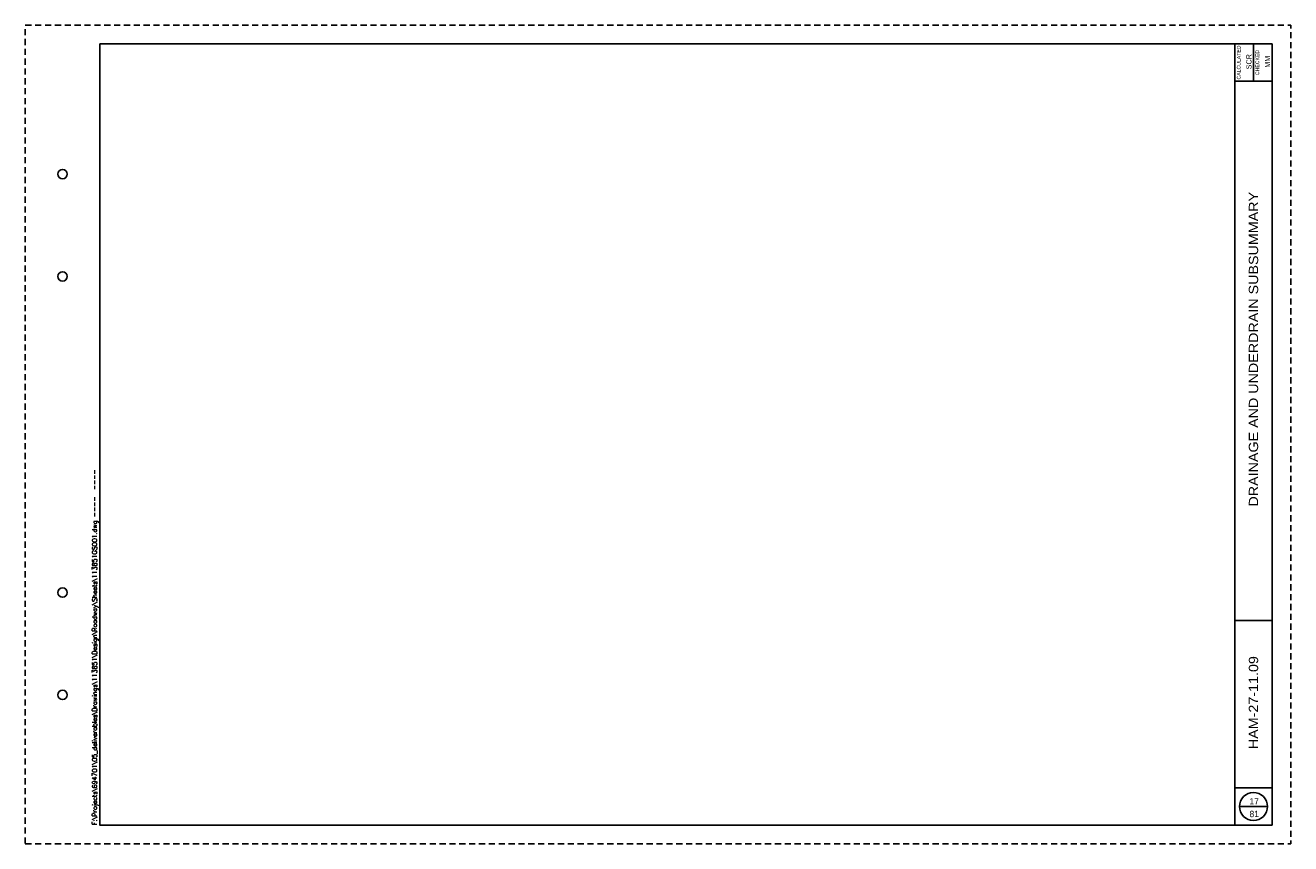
# Paper-space layout '113851GS002' of a CAD drawing. Header units: feet. Extents: x 0 to 34, y 0 to 22.
import ezdxf
from ezdxf.enums import TextEntityAlignment as Align

# ---------------------------------------------------------------- set-up
doc = ezdxf.new("R2010")
doc.units = ezdxf.units.FT
doc.header["$MEASUREMENT"] = 0
doc.linetypes.add('OhDOT_USTN3', pattern=[0.22, 0.165, -0.055])
for name, color, linetype in [('SH_Border', 7, 'Continuous'), ('SH_Cut_Line', 7, 'OhDOT_USTN3'), ('SH_Data', 7, 'Continuous')]:
    doc.layers.add(name, color=color, linetype=linetype)
doc.styles.add('DwgStamp', font='romans.shx')
doc.styles.add('Font 70-Main Title', font='txt', dxfattribs={"width": 1.15, "height": 0.25})
doc.styles.add('Straight-Normal', font='font30.shx', dxfattribs={"height": 0.14})
doc.styles.add('Straight-Sub Title', font='font30.shx', dxfattribs={"height": 0.17})

# ---------------------------------------------------------------- blocks, each defined once
blk = doc.blocks.new('BLKWO')
at = {"layer": 'SH_Border', "color": 7, "linetype": 'Continuous'}
for p, q in [((32.5, 0.5), (32.5, 21.5)), ((33, 21.5), (33, 20.5)), ((32.5, 20.5), (33.5, 20.5)), ((32.5, 6), (33.5, 6)), ((32.5, 1.5), (33.5, 1.5))]:
    blk.add_line(p, q, dxfattribs=at)
at = {"layer": 'SH_Border', "color": 7, "linetype": 'Continuous', "flags": 128}
blk.add_lwpolyline([(2, 21.5), (33.5, 21.5), (33.5, 0.5), (2, 0.5), (2, 21.5)], close=True, dxfattribs=at)
at = {"layer": 'SH_Border', "color": 7, "linetype": 'Continuous'}
for centre in [(1, 18), (1, 15.25), (1, 6.75), (1, 4)]:
    blk.add_circle(centre, 0.125, dxfattribs=at)
at = {"layer": 'SH_Cut_Line', "color": 7, "linetype": 'OhDOT_USTN3', "flags": 128}
blk.add_lwpolyline([(0, 0), (34, 0), (34, 22), (0, 22), (0, 0)], close=True, dxfattribs=at)
at = {"layer": 'SH_Data', "color": 7, "linetype": 'Continuous'}
blk.add_line((32.625, 1), (33.375, 1), dxfattribs=at)
blk.add_circle((33, 1), 0.375, dxfattribs=at)
at = {"layer": 'SH_Border', "color": 7, "linetype": 'Continuous', "style": 'DwgStamp'}
blk.add_text('F:\\Projects\\694701\\05_deliverables\\Drawings\\113851\\Design\\Roadway\\Sheets\\113851GS001.dwg ----  ----', height=0.125, rotation=90, dxfattribs=at).set_placement((1.925, 0.5))
at = {"layer": 'SH_Data', "color": 7, "linetype": 'Continuous', "style": 'Straight-Normal'}
for s, p in [('CALCULATED', (32.553, 21)), ('CHECKED', (33.053, 21))]:
    blk.add_text(s, height=0.1, rotation=90, dxfattribs=at).set_placement(p, align=Align.TOP_CENTER)
at = {"layer": 'SH_Data', "style": 'Straight-Normal'}
for tag, p in [('CALCULATED', (32.989, 21.02)), ('CHECKED', (33.489, 21.02))]:
    blk.add_attdef(tag, text='', height=0.14, rotation=90, dxfattribs=at).set_placement(p, align=Align.BOTTOM_CENTER)
at = {"layer": 'SH_Data', "style": 'Font 70-Main Title', "width": 1.15}
for tag, p in [('TITLEAREA2M', (33, 13.292)), ('TITLEAREA1', (33, 3.792))]:
    blk.add_attdef(tag, text='', height=0.25, rotation=90, dxfattribs=at).set_placement(p, align=Align.MIDDLE_CENTER)
at = {"layer": 'SH_Data', "style": 'Straight-Sub Title'}
for tag, p in [('SHEETNO', (33.02, 1.003)), ('SHEETTOTAL', (33.02, 0.663))]:
    blk.add_attdef(tag, text='', height=0.17, dxfattribs=at).set_placement(p, align=Align.BOTTOM_CENTER)

psp = doc.layouts.new('113851GS002')

# ---------------------------------------------------------------- block references
at = {"layer": 'SH_Border'}
psp.add_blockref('BLKWO', (0, 0), dxfattribs=at).add_auto_attribs({'CHECKED': 'MM', 'CALCULATED': 'SCR', 'TITLEAREA2M': 'DRAINAGE AND UNDERDRAIN SUBSUMMARY', 'TITLEAREA1': 'HAM-27-11.09', 'SHEETTOTAL': '81', 'SHEETNO': '17'})

doc.saveas('drawing.dxf')
